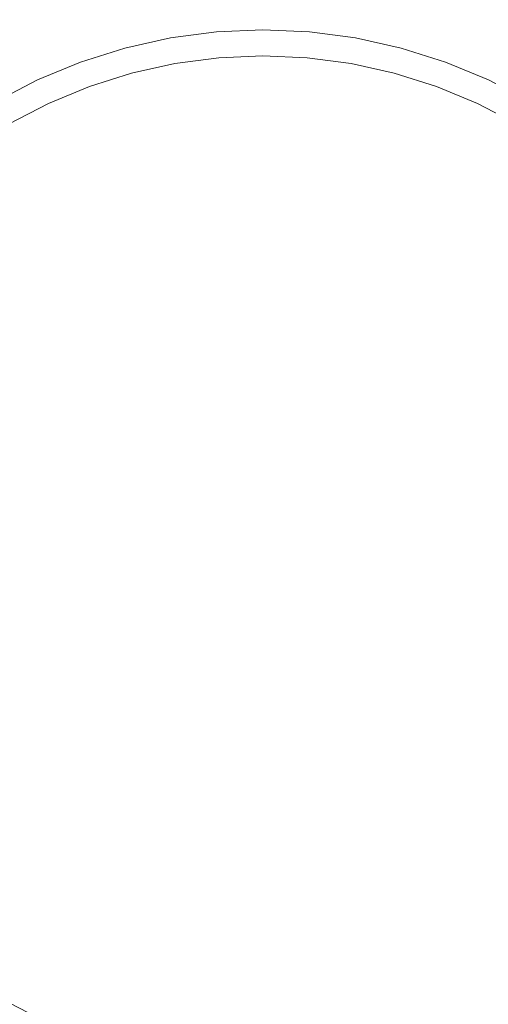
# Model space of a CAD drawing. Header units: millimetres. Extents: x -230 to 230, y -130 to 130.
# Tile 42 of 47: x 103 to 112, y 97 to 115. Entities that reach past the tile are written whole.
import ezdxf

# ---------------------------------------------------------------- set-up
doc = ezdxf.new("R2010")
doc.units = ezdxf.units.MM
doc.header["$LTSCALE"] = 25.4
doc.layers.add('Lighting-Moving Light', color=7, linetype='Continuous', lineweight=5, true_color=0x000000)

# ---------------------------------------------------------------- blocks, each defined once
blk = doc.blocks.new('Group-1')
at = {"layer": 'Lighting-Moving Light', "color": 7, "linetype": 'Continuous', "lineweight": 5, "transparency": 33554687}
for points, invisible_edges in [([(-503.576, 1.533, -25), (-503.576, 226.446, -25), (-761.075, 239.033, -25), (-761.075, -11.053, -25)], 14), ([(-516.162, 239.033, -25), (-761.075, 239.033, -25), (-503.576, 226.446, -25)], 10), ([(-770.152, 222.936, -116.924), (-519.672, 235.523, -116.924), (-519.672, -7.543, -116.924), (-757.565, -7.543, -116.924)], 11), ([(-757.565, 235.523, -116.924), (-519.672, 235.523, -116.924), (-770.152, 222.936, -116.924)], 10), ([(-534.872, 232.996, -24.957), (-533.637, 233.269, -24.957), (-532.383, 233.434, -24.957), (-531.119, 218.99, -24.957)], 12), ([(-532.383, 233.434, -24.957), (-533.637, 233.269, -24.957), (-532.868, 228.911, -0.368), (-531.997, 229.025, -0.368)], 10), ([(-531.119, 233.49, -24.957), (-532.383, 233.434, -24.957), (-531.997, 229.025, -0.368), (-531.119, 229.064, -0.368)], 10), ([(-532.383, 233.434, -24.957), (-531.119, 233.49, -24.957), (-529.855, 233.434, -24.957), (-531.119, 218.99, -24.957)], 12), ([(-529.855, 233.434, -24.957), (-531.119, 233.49, -24.957), (-531.119, 229.064, -0.368), (-530.241, 229.025, -0.368)], 10), ([(-529.855, 233.434, -24.957), (-528.601, 233.269, -24.957), (-527.366, 232.996, -24.957), (-531.119, 218.99, -24.957)], 12), ([(-528.601, 233.269, -24.957), (-529.855, 233.434, -24.957), (-530.241, 229.025, -0.368), (-529.369, 228.911, -0.368)], 10), ([(-533.637, 233.269, -24.957), (-534.872, 232.996, -24.957), (-533.726, 228.72, -0.368), (-532.868, 228.911, -0.368)], 10), ([(-527.366, 232.996, -24.957), (-528.601, 233.269, -24.957), (-529.369, 228.911, -0.368), (-528.511, 228.72, -0.368)], 10), ([(-537.247, 232.131, -24.957), (-536.078, 232.615, -24.957), (-534.872, 232.996, -24.957), (-531.119, 218.99, -24.957)], 12), ([(-534.872, 232.996, -24.957), (-536.078, 232.615, -24.957), (-534.564, 228.456, -0.368), (-533.726, 228.72, -0.368)], 10), ([(-527.366, 232.996, -24.957), (-526.159, 232.615, -24.957), (-524.991, 232.131, -24.957), (-531.119, 218.99, -24.957)], 12), ([(-526.159, 232.615, -24.957), (-527.366, 232.996, -24.957), (-528.511, 228.72, -0.368), (-527.673, 228.456, -0.368)], 10), ([(-536.078, 232.615, -24.957), (-537.247, 232.131, -24.957), (-535.376, 228.12, -0.368), (-534.564, 228.456, -0.368)], 10), ([(-524.991, 232.131, -24.957), (-526.159, 232.615, -24.957), (-527.673, 228.456, -0.368), (-526.861, 228.12, -0.368)], 10), ([(-539.436, 230.867, -24.957), (-538.369, 231.547, -24.957), (-537.247, 232.131, -24.957), (-531.119, 218.99, -24.957)], 12), ([(-537.247, 232.131, -24.957), (-538.369, 231.547, -24.957), (-536.156, 227.714, -0.368), (-535.376, 228.12, -0.368)], 10), ([(-524.991, 232.131, -24.957), (-523.869, 231.547, -24.957), (-522.802, 230.867, -24.957), (-531.119, 218.99, -24.957)], 12), ([(-523.869, 231.547, -24.957), (-524.991, 232.131, -24.957), (-526.861, 228.12, -0.368), (-526.082, 227.714, -0.368)], 10), ([(-541.372, 229.243, -24.957), (-540.439, 230.097, -24.957), (-539.436, 230.867, -24.957), (-531.119, 218.99, -24.957)], 12), ([(-522.802, 230.867, -24.957), (-521.798, 230.097, -24.957), (-520.866, 229.243, -24.957), (-531.119, 218.99, -24.957)], 12), ([(-542.996, 227.306, -24.957), (-542.226, 228.31, -24.957), (-541.372, 229.243, -24.957), (-531.119, 218.99, -24.957)], 12), ([(-520.866, 229.243, -24.957), (-520.011, 228.31, -24.957), (-519.241, 227.306, -24.957), (-531.119, 218.99, -24.957)], 12), ([(-531.996, 229.016, -0.326), (-531.119, 229.054, -0.326), (-531.119, 229.064, -0.368), (-531.997, 229.025, -0.368)], 11), ([(-531.995, 229.003, -0.284), (-531.119, 229.041, -0.284), (-531.119, 229.054, -0.326), (-531.996, 229.016, -0.326)], 15), ([(-531.119, 229.054, -0.326), (-530.242, 229.016, -0.326), (-530.241, 229.025, -0.368), (-531.119, 229.064, -0.368)], 11), ([(-531.119, 229.041, -0.284), (-530.243, 229.003, -0.284), (-530.242, 229.016, -0.326), (-531.119, 229.054, -0.326)], 15), ([(-533.724, 228.711, -0.326), (-532.866, 228.901, -0.326), (-532.868, 228.911, -0.368), (-533.726, 228.72, -0.368)], 11), ([(-533.72, 228.698, -0.284), (-532.864, 228.888, -0.284), (-532.866, 228.901, -0.326), (-533.724, 228.711, -0.326)], 15), ([(-533.716, 228.682, -0.244), (-532.861, 228.872, -0.244), (-532.864, 228.888, -0.284), (-533.72, 228.698, -0.284)], 15), ([(-533.711, 228.663, -0.205), (-532.858, 228.852, -0.205), (-532.861, 228.872, -0.244), (-533.716, 228.682, -0.244)], 15), ([(-532.866, 228.901, -0.326), (-531.996, 229.016, -0.326), (-531.997, 229.025, -0.368), (-532.868, 228.911, -0.368)], 11), ([(-532.864, 228.888, -0.284), (-531.995, 229.003, -0.284), (-531.996, 229.016, -0.326), (-532.866, 228.901, -0.326)], 15), ([(-532.861, 228.872, -0.244), (-531.993, 228.986, -0.244), (-531.995, 229.003, -0.284), (-532.864, 228.888, -0.284)], 15), ([(-532.858, 228.852, -0.205), (-531.992, 228.966, -0.205), (-531.993, 228.986, -0.244), (-532.861, 228.872, -0.244)], 15), ([(-532.854, 228.829, -0.169), (-531.99, 228.942, -0.169), (-531.992, 228.966, -0.205), (-532.858, 228.852, -0.205)], 15), ([(-532.849, 228.803, -0.134), (-531.987, 228.916, -0.134), (-531.99, 228.942, -0.169), (-532.854, 228.829, -0.169)], 15), ([(-532.844, 228.774, -0.102), (-531.985, 228.887, -0.102), (-531.987, 228.916, -0.134), (-532.849, 228.803, -0.134)], 15), ([(-532.838, 228.742, -0.073), (-531.982, 228.855, -0.073), (-531.985, 228.887, -0.102), (-532.844, 228.774, -0.102)], 15), ([(-531.993, 228.986, -0.244), (-531.119, 229.024, -0.244), (-531.119, 229.041, -0.284), (-531.995, 229.003, -0.284)], 15), ([(-531.992, 228.966, -0.205), (-531.119, 229.004, -0.205), (-531.119, 229.024, -0.244), (-531.993, 228.986, -0.244)], 15), ([(-531.99, 228.942, -0.169), (-531.119, 228.98, -0.169), (-531.119, 229.004, -0.205), (-531.992, 228.966, -0.205)], 15), ([(-531.987, 228.916, -0.134), (-531.119, 228.954, -0.134), (-531.119, 228.98, -0.169), (-531.99, 228.942, -0.169)], 15), ([(-531.985, 228.887, -0.102), (-531.119, 228.924, -0.102), (-531.119, 228.954, -0.134), (-531.987, 228.916, -0.134)], 15), ([(-531.982, 228.855, -0.073), (-531.119, 228.892, -0.073), (-531.119, 228.924, -0.102), (-531.985, 228.887, -0.102)], 15), ([(-531.979, 228.82, -0.046), (-531.119, 228.858, -0.046), (-531.119, 228.892, -0.073), (-531.982, 228.855, -0.073)], 15), ([(-531.119, 229.024, -0.244), (-530.244, 228.986, -0.244), (-530.243, 229.003, -0.284), (-531.119, 229.041, -0.284)], 15), ([(-531.119, 229.004, -0.205), (-530.246, 228.966, -0.205), (-530.244, 228.986, -0.244), (-531.119, 229.024, -0.244)], 15), ([(-531.119, 228.98, -0.169), (-530.248, 228.942, -0.169), (-530.246, 228.966, -0.205), (-531.119, 229.004, -0.205)], 15), ([(-531.119, 228.954, -0.134), (-530.25, 228.916, -0.134), (-530.248, 228.942, -0.169), (-531.119, 228.98, -0.169)], 15), ([(-531.119, 228.924, -0.102), (-530.253, 228.887, -0.102), (-530.25, 228.916, -0.134), (-531.119, 228.954, -0.134)], 15), ([(-531.119, 228.892, -0.073), (-530.256, 228.855, -0.073), (-530.253, 228.887, -0.102), (-531.119, 228.924, -0.102)], 15), ([(-531.119, 228.858, -0.046), (-530.259, 228.82, -0.046), (-530.256, 228.855, -0.073), (-531.119, 228.892, -0.073)], 15), ([(-530.256, 228.855, -0.073), (-529.399, 228.742, -0.073), (-529.394, 228.774, -0.102), (-530.253, 228.887, -0.102)], 15), ([(-530.253, 228.887, -0.102), (-529.394, 228.774, -0.102), (-529.388, 228.803, -0.134), (-530.25, 228.916, -0.134)], 15), ([(-530.25, 228.916, -0.134), (-529.388, 228.803, -0.134), (-529.384, 228.829, -0.169), (-530.248, 228.942, -0.169)], 15), ([(-530.248, 228.942, -0.169), (-529.384, 228.829, -0.169), (-529.38, 228.852, -0.205), (-530.246, 228.966, -0.205)], 15), ([(-530.246, 228.966, -0.205), (-529.38, 228.852, -0.205), (-529.376, 228.872, -0.244), (-530.244, 228.986, -0.244)], 15), ([(-530.244, 228.986, -0.244), (-529.376, 228.872, -0.244), (-529.373, 228.888, -0.284), (-530.243, 229.003, -0.284)], 15), ([(-530.243, 229.003, -0.284), (-529.373, 228.888, -0.284), (-529.371, 228.901, -0.326), (-530.242, 229.016, -0.326)], 15), ([(-530.242, 229.016, -0.326), (-529.371, 228.901, -0.326), (-529.369, 228.911, -0.368), (-530.241, 229.025, -0.368)], 11), ([(-529.38, 228.852, -0.205), (-528.527, 228.663, -0.205), (-528.522, 228.682, -0.244), (-529.376, 228.872, -0.244)], 15), ([(-529.376, 228.872, -0.244), (-528.522, 228.682, -0.244), (-528.517, 228.698, -0.284), (-529.373, 228.888, -0.284)], 15), ([(-529.373, 228.888, -0.284), (-528.517, 228.698, -0.284), (-528.514, 228.711, -0.326), (-529.371, 228.901, -0.326)], 15), ([(-529.371, 228.901, -0.326), (-528.514, 228.711, -0.326), (-528.511, 228.72, -0.368), (-529.369, 228.911, -0.368)], 11), ([(-534.561, 228.447, -0.326), (-533.724, 228.711, -0.326), (-533.726, 228.72, -0.368), (-534.564, 228.456, -0.368)], 11), ([(-534.557, 228.435, -0.284), (-533.72, 228.698, -0.284), (-533.724, 228.711, -0.326), (-534.561, 228.447, -0.326)], 15), ([(-534.551, 228.419, -0.244), (-533.716, 228.682, -0.244), (-533.72, 228.698, -0.284), (-534.557, 228.435, -0.284)], 15), ([(-534.544, 228.4, -0.205), (-533.711, 228.663, -0.205), (-533.716, 228.682, -0.244), (-534.551, 228.419, -0.244)], 15), ([(-533.705, 228.64, -0.169), (-532.854, 228.829, -0.169), (-532.858, 228.852, -0.205), (-533.711, 228.663, -0.205)], 15), ([(-533.698, 228.614, -0.134), (-532.849, 228.803, -0.134), (-532.854, 228.829, -0.169), (-533.705, 228.64, -0.169)], 15), ([(-533.69, 228.586, -0.102), (-532.844, 228.774, -0.102), (-532.849, 228.803, -0.134), (-533.698, 228.614, -0.134)], 15), ([(-533.682, 228.555, -0.073), (-532.838, 228.742, -0.073), (-532.844, 228.774, -0.102), (-533.69, 228.586, -0.102)], 15), ([(-533.673, 228.522, -0.046), (-532.832, 228.708, -0.046), (-532.838, 228.742, -0.073), (-533.682, 228.555, -0.073)], 15), ([(-533.663, 228.486, -0.023), (-532.826, 228.672, -0.023), (-532.832, 228.708, -0.046), (-533.673, 228.522, -0.046)], 15), ([(-532.832, 228.708, -0.046), (-531.979, 228.82, -0.046), (-531.982, 228.855, -0.073), (-532.838, 228.742, -0.073)], 15), ([(-532.826, 228.672, -0.023), (-531.976, 228.784, -0.023), (-531.979, 228.82, -0.046), (-532.832, 228.708, -0.046)], 15), ([(-532.819, 228.634, -0.003), (-531.972, 228.745, -0.003), (-531.976, 228.784, -0.023), (-532.826, 228.672, -0.023)], 15), ([(-532.812, 228.594, 0.013), (-531.969, 228.705, 0.013), (-531.972, 228.745, -0.003), (-532.819, 228.634, -0.003)], 15), ([(-532.805, 228.553, 0.027), (-531.965, 228.664, 0.027), (-531.969, 228.705, 0.013), (-532.812, 228.594, 0.013)], 15), ([(-531.976, 228.784, -0.023), (-531.119, 228.821, -0.023), (-531.119, 228.858, -0.046), (-531.979, 228.82, -0.046)], 15), ([(-531.972, 228.745, -0.003), (-531.119, 228.782, -0.003), (-531.119, 228.821, -0.023), (-531.976, 228.784, -0.023)], 15), ([(-531.969, 228.705, 0.013), (-531.119, 228.742, 0.013), (-531.119, 228.782, -0.003), (-531.972, 228.745, -0.003)], 15), ([(-531.965, 228.664, 0.027), (-531.119, 228.701, 0.027), (-531.119, 228.742, 0.013), (-531.969, 228.705, 0.013)], 15), ([(-531.961, 228.621, 0.036), (-531.119, 228.658, 0.036), (-531.119, 228.701, 0.027), (-531.965, 228.664, 0.027)], 15), ([(-531.119, 228.821, -0.023), (-530.262, 228.784, -0.023), (-530.259, 228.82, -0.046), (-531.119, 228.858, -0.046)], 15), ([(-531.119, 228.782, -0.003), (-530.265, 228.745, -0.003), (-530.262, 228.784, -0.023), (-531.119, 228.821, -0.023)], 15), ([(-531.119, 228.742, 0.013), (-530.269, 228.705, 0.013), (-530.265, 228.745, -0.003), (-531.119, 228.782, -0.003)], 15), ([(-531.119, 228.701, 0.027), (-530.272, 228.664, 0.027), (-530.269, 228.705, 0.013), (-531.119, 228.742, 0.013)], 15), ([(-531.119, 228.658, 0.036), (-530.276, 228.621, 0.036), (-530.272, 228.664, 0.027), (-531.119, 228.701, 0.027)], 15), ([(-530.272, 228.664, 0.027), (-529.432, 228.553, 0.027), (-529.425, 228.594, 0.013), (-530.269, 228.705, 0.013)], 15), ([(-530.269, 228.705, 0.013), (-529.425, 228.594, 0.013), (-529.418, 228.634, -0.003), (-530.265, 228.745, -0.003)], 15), ([(-530.265, 228.745, -0.003), (-529.418, 228.634, -0.003), (-529.412, 228.672, -0.023), (-530.262, 228.784, -0.023)], 15), ([(-530.262, 228.784, -0.023), (-529.412, 228.672, -0.023), (-529.405, 228.708, -0.046), (-530.259, 228.82, -0.046)], 15), ([(-530.259, 228.82, -0.046), (-529.405, 228.708, -0.046), (-529.399, 228.742, -0.073), (-530.256, 228.855, -0.073)], 15), ([(-529.412, 228.672, -0.023), (-528.574, 228.486, -0.023), (-528.565, 228.522, -0.046), (-529.405, 228.708, -0.046)], 15), ([(-529.405, 228.708, -0.046), (-528.565, 228.522, -0.046), (-528.556, 228.555, -0.073), (-529.399, 228.742, -0.073)], 15), ([(-529.399, 228.742, -0.073), (-528.556, 228.555, -0.073), (-528.547, 228.586, -0.102), (-529.394, 228.774, -0.102)], 15), ([(-529.394, 228.774, -0.102), (-528.547, 228.586, -0.102), (-528.54, 228.614, -0.134), (-529.388, 228.803, -0.134)], 15), ([(-529.388, 228.803, -0.134), (-528.54, 228.614, -0.134), (-528.533, 228.64, -0.169), (-529.384, 228.829, -0.169)], 15), ([(-529.384, 228.829, -0.169), (-528.533, 228.64, -0.169), (-528.527, 228.663, -0.205), (-529.38, 228.852, -0.205)], 15), ([(-528.527, 228.663, -0.205), (-527.694, 228.4, -0.205), (-527.687, 228.419, -0.244), (-528.522, 228.682, -0.244)], 15), ([(-528.522, 228.682, -0.244), (-527.687, 228.419, -0.244), (-527.681, 228.435, -0.284), (-528.517, 228.698, -0.284)], 15), ([(-528.517, 228.698, -0.284), (-527.681, 228.435, -0.284), (-527.677, 228.447, -0.326), (-528.514, 228.711, -0.326)], 15), ([(-528.514, 228.711, -0.326), (-527.677, 228.447, -0.326), (-527.673, 228.456, -0.368), (-528.511, 228.72, -0.368)], 11), ([(-534.536, 228.378, -0.169), (-533.705, 228.64, -0.169), (-533.711, 228.663, -0.205), (-534.544, 228.4, -0.205)], 15), ([(-534.527, 228.353, -0.134), (-533.698, 228.614, -0.134), (-533.705, 228.64, -0.169), (-534.536, 228.378, -0.169)], 15), ([(-534.517, 228.325, -0.102), (-533.69, 228.586, -0.102), (-533.698, 228.614, -0.134), (-534.527, 228.353, -0.134)], 15), ([(-534.506, 228.295, -0.073), (-533.682, 228.555, -0.073), (-533.69, 228.586, -0.102), (-534.517, 228.325, -0.102)], 15), ([(-534.494, 228.263, -0.046), (-533.673, 228.522, -0.046), (-533.682, 228.555, -0.073), (-534.506, 228.295, -0.073)], 15), ([(-534.481, 228.228, -0.023), (-533.663, 228.486, -0.023), (-533.673, 228.522, -0.046), (-534.494, 228.263, -0.046)], 15), ([(-533.653, 228.449, -0.003), (-532.819, 228.634, -0.003), (-532.826, 228.672, -0.023), (-533.663, 228.486, -0.023)], 15), ([(-533.643, 228.41, 0.013), (-532.812, 228.594, 0.013), (-532.819, 228.634, -0.003), (-533.653, 228.449, -0.003)], 15), ([(-533.632, 228.37, 0.027), (-532.805, 228.553, 0.027), (-532.812, 228.594, 0.013), (-533.643, 228.41, 0.013)], 15), ([(-533.621, 228.329, 0.036), (-532.798, 228.511, 0.036), (-532.805, 228.553, 0.027), (-533.632, 228.37, 0.027)], 15), ([(-533.61, 228.287, 0.042), (-532.79, 228.469, 0.042), (-532.798, 228.511, 0.036), (-533.621, 228.329, 0.036)], 15), ([(-531.954, 228.535, 0.043), (-532.783, 228.426, 0.043), (-533.599, 228.245, 0.043), (-531.119, 218.99, 0.043)], 12), ([(-532.798, 228.511, 0.036), (-531.961, 228.621, 0.036), (-531.965, 228.664, 0.027), (-532.805, 228.553, 0.027)], 15), ([(-532.79, 228.469, 0.042), (-531.958, 228.578, 0.042), (-531.961, 228.621, 0.036), (-532.798, 228.511, 0.036)], 15), ([(-532.783, 228.426, 0.043), (-531.954, 228.535, 0.043), (-531.958, 228.578, 0.042), (-532.79, 228.469, 0.042)], 14), ([(-531.958, 228.578, 0.042), (-531.119, 228.615, 0.042), (-531.119, 228.658, 0.036), (-531.961, 228.621, 0.036)], 15), ([(-531.954, 228.535, 0.043), (-531.119, 228.572, 0.043), (-531.119, 228.615, 0.042), (-531.958, 228.578, 0.042)], 14), ([(-530.284, 228.535, 0.043), (-531.119, 228.572, 0.043), (-531.954, 228.535, 0.043), (-531.119, 218.99, 0.043)], 12), ([(-531.119, 228.615, 0.042), (-530.28, 228.578, 0.042), (-530.276, 228.621, 0.036), (-531.119, 228.658, 0.036)], 15), ([(-531.119, 228.572, 0.043), (-530.284, 228.535, 0.043), (-530.28, 228.578, 0.042), (-531.119, 228.615, 0.042)], 14), ([(-528.639, 228.245, 0.043), (-529.455, 228.426, 0.043), (-530.284, 228.535, 0.043), (-531.119, 218.99, 0.043)], 12), ([(-530.284, 228.535, 0.043), (-529.455, 228.426, 0.043), (-529.447, 228.469, 0.042), (-530.28, 228.578, 0.042)], 14), ([(-530.28, 228.578, 0.042), (-529.447, 228.469, 0.042), (-529.44, 228.511, 0.036), (-530.276, 228.621, 0.036)], 15), ([(-530.276, 228.621, 0.036), (-529.44, 228.511, 0.036), (-529.432, 228.553, 0.027), (-530.272, 228.664, 0.027)], 15), ([(-529.447, 228.469, 0.042), (-528.628, 228.287, 0.042), (-528.616, 228.329, 0.036), (-529.44, 228.511, 0.036)], 15), ([(-529.44, 228.511, 0.036), (-528.616, 228.329, 0.036), (-528.605, 228.37, 0.027), (-529.432, 228.553, 0.027)], 15), ([(-529.432, 228.553, 0.027), (-528.605, 228.37, 0.027), (-528.595, 228.41, 0.013), (-529.425, 228.594, 0.013)], 15), ([(-529.425, 228.594, 0.013), (-528.595, 228.41, 0.013), (-528.584, 228.449, -0.003), (-529.418, 228.634, -0.003)], 15), ([(-529.418, 228.634, -0.003), (-528.584, 228.449, -0.003), (-528.574, 228.486, -0.023), (-529.412, 228.672, -0.023)], 15), ([(-528.574, 228.486, -0.023), (-527.756, 228.228, -0.023), (-527.744, 228.263, -0.046), (-528.565, 228.522, -0.046)], 15), ([(-528.565, 228.522, -0.046), (-527.744, 228.263, -0.046), (-527.732, 228.295, -0.073), (-528.556, 228.555, -0.073)], 15), ([(-528.556, 228.555, -0.073), (-527.732, 228.295, -0.073), (-527.721, 228.325, -0.102), (-528.547, 228.586, -0.102)], 15), ([(-528.547, 228.586, -0.102), (-527.721, 228.325, -0.102), (-527.711, 228.353, -0.134), (-528.54, 228.614, -0.134)], 15), ([(-528.54, 228.614, -0.134), (-527.711, 228.353, -0.134), (-527.702, 228.378, -0.169), (-528.533, 228.64, -0.169)], 15), ([(-528.533, 228.64, -0.169), (-527.702, 228.378, -0.169), (-527.694, 228.4, -0.205), (-528.527, 228.663, -0.205)], 15), ([(-535.372, 228.111, -0.326), (-534.561, 228.447, -0.326), (-534.564, 228.456, -0.368), (-535.376, 228.12, -0.368)], 11), ([(-535.367, 228.099, -0.284), (-534.557, 228.435, -0.284), (-534.561, 228.447, -0.326), (-535.372, 228.111, -0.326)], 15), ([(-535.36, 228.084, -0.244), (-534.551, 228.419, -0.244), (-534.557, 228.435, -0.284), (-535.367, 228.099, -0.284)], 15), ([(-535.351, 228.066, -0.205), (-534.544, 228.4, -0.205), (-534.551, 228.419, -0.244), (-535.36, 228.084, -0.244)], 15), ([(-535.341, 228.044, -0.169), (-534.536, 228.378, -0.169), (-534.544, 228.4, -0.205), (-535.351, 228.066, -0.205)], 15), ([(-535.33, 228.02, -0.134), (-534.527, 228.353, -0.134), (-534.536, 228.378, -0.169), (-535.341, 228.044, -0.169)], 15), ([(-535.317, 227.994, -0.102), (-534.517, 228.325, -0.102), (-534.527, 228.353, -0.134), (-535.33, 228.02, -0.134)], 15), ([(-535.304, 227.965, -0.073), (-534.506, 228.295, -0.073), (-534.517, 228.325, -0.102), (-535.317, 227.994, -0.102)], 15), ([(-534.468, 228.192, -0.003), (-533.653, 228.449, -0.003), (-533.663, 228.486, -0.023), (-534.481, 228.228, -0.023)], 15), ([(-534.454, 228.154, 0.013), (-533.643, 228.41, 0.013), (-533.653, 228.449, -0.003), (-534.468, 228.192, -0.003)], 15), ([(-534.44, 228.115, 0.027), (-533.632, 228.37, 0.027), (-533.643, 228.41, 0.013), (-534.454, 228.154, 0.013)], 15), ([(-534.426, 228.075, 0.036), (-533.621, 228.329, 0.036), (-533.632, 228.37, 0.027), (-534.44, 228.115, 0.027)], 15), ([(-534.411, 228.035, 0.042), (-533.61, 228.287, 0.042), (-533.621, 228.329, 0.036), (-534.426, 228.075, 0.036)], 15), ([(-533.599, 228.245, 0.043), (-532.783, 228.426, 0.043), (-532.79, 228.469, 0.042), (-533.61, 228.287, 0.042)], 14), ([(-529.455, 228.426, 0.043), (-528.639, 228.245, 0.043), (-528.628, 228.287, 0.042), (-529.447, 228.469, 0.042)], 14), ([(-528.628, 228.287, 0.042), (-527.827, 228.035, 0.042), (-527.812, 228.075, 0.036), (-528.616, 228.329, 0.036)], 15), ([(-528.616, 228.329, 0.036), (-527.812, 228.075, 0.036), (-527.797, 228.115, 0.027), (-528.605, 228.37, 0.027)], 15), ([(-528.605, 228.37, 0.027), (-527.797, 228.115, 0.027), (-527.783, 228.154, 0.013), (-528.595, 228.41, 0.013)], 15), ([(-528.595, 228.41, 0.013), (-527.783, 228.154, 0.013), (-527.769, 228.192, -0.003), (-528.584, 228.449, -0.003)], 15), ([(-528.584, 228.449, -0.003), (-527.769, 228.192, -0.003), (-527.756, 228.228, -0.023), (-528.574, 228.486, -0.023)], 15), ([(-527.732, 228.295, -0.073), (-526.934, 227.965, -0.073), (-526.92, 227.994, -0.102), (-527.721, 228.325, -0.102)], 15), ([(-527.721, 228.325, -0.102), (-526.92, 227.994, -0.102), (-526.908, 228.02, -0.134), (-527.711, 228.353, -0.134)], 15), ([(-527.711, 228.353, -0.134), (-526.908, 228.02, -0.134), (-526.896, 228.044, -0.169), (-527.702, 228.378, -0.169)], 15), ([(-527.702, 228.378, -0.169), (-526.896, 228.044, -0.169), (-526.887, 228.066, -0.205), (-527.694, 228.4, -0.205)], 15), ([(-527.694, 228.4, -0.205), (-526.887, 228.066, -0.205), (-526.878, 228.084, -0.244), (-527.687, 228.419, -0.244)], 15), ([(-527.687, 228.419, -0.244), (-526.878, 228.084, -0.244), (-526.871, 228.099, -0.284), (-527.681, 228.435, -0.284)], 15), ([(-527.681, 228.435, -0.284), (-526.871, 228.099, -0.284), (-526.865, 228.111, -0.326), (-527.677, 228.447, -0.326)], 15), ([(-527.677, 228.447, -0.326), (-526.865, 228.111, -0.326), (-526.861, 228.12, -0.368), (-527.673, 228.456, -0.368)], 11), ([(-535.289, 227.933, -0.046), (-534.494, 228.263, -0.046), (-534.506, 228.295, -0.073), (-535.304, 227.965, -0.073)], 15), ([(-535.274, 227.9, -0.023), (-534.481, 228.228, -0.023), (-534.494, 228.263, -0.046), (-535.289, 227.933, -0.046)], 15), ([(-535.257, 227.865, -0.003), (-534.468, 228.192, -0.003), (-534.481, 228.228, -0.023), (-535.274, 227.9, -0.023)], 15), ([(-535.24, 227.828, 0.013), (-534.454, 228.154, 0.013), (-534.468, 228.192, -0.003), (-535.257, 227.865, -0.003)], 15), ([(-535.223, 227.791, 0.027), (-534.44, 228.115, 0.027), (-534.454, 228.154, 0.013), (-535.24, 227.828, 0.013)], 15), ([(-533.599, 228.245, 0.043), (-534.396, 227.994, 0.043), (-535.168, 227.674, 0.043), (-531.119, 218.99, 0.043)], 12), ([(-534.396, 227.994, 0.043), (-533.599, 228.245, 0.043), (-533.61, 228.287, 0.042), (-534.411, 228.035, 0.042)], 14), ([(-527.069, 227.674, 0.043), (-527.842, 227.994, 0.043), (-528.639, 228.245, 0.043), (-531.119, 218.99, 0.043)], 12), ([(-528.639, 228.245, 0.043), (-527.842, 227.994, 0.043), (-527.827, 228.035, 0.042), (-528.628, 228.287, 0.042)], 14), ([(-527.797, 228.115, 0.027), (-527.015, 227.791, 0.027), (-526.997, 227.828, 0.013), (-527.783, 228.154, 0.013)], 15), ([(-527.783, 228.154, 0.013), (-526.997, 227.828, 0.013), (-526.98, 227.865, -0.003), (-527.769, 228.192, -0.003)], 15), ([(-527.769, 228.192, -0.003), (-526.98, 227.865, -0.003), (-526.964, 227.9, -0.023), (-527.756, 228.228, -0.023)], 15), ([(-527.756, 228.228, -0.023), (-526.964, 227.9, -0.023), (-526.948, 227.933, -0.046), (-527.744, 228.263, -0.046)], 15), ([(-527.744, 228.263, -0.046), (-526.948, 227.933, -0.046), (-526.934, 227.965, -0.073), (-527.732, 228.295, -0.073)], 15), ([(-536.151, 227.706, -0.326), (-535.372, 228.111, -0.326), (-535.376, 228.12, -0.368), (-536.156, 227.714, -0.368)], 11), ([(-536.144, 227.694, -0.284), (-535.367, 228.099, -0.284), (-535.372, 228.111, -0.326), (-536.151, 227.706, -0.326)], 15), ([(-536.136, 227.68, -0.244), (-535.36, 228.084, -0.244), (-535.367, 228.099, -0.284), (-536.144, 227.694, -0.284)], 15), ([(-536.126, 227.662, -0.205), (-535.351, 228.066, -0.205), (-535.36, 228.084, -0.244), (-536.136, 227.68, -0.244)], 15), ([(-536.114, 227.642, -0.169), (-535.341, 228.044, -0.169), (-535.351, 228.066, -0.205), (-536.126, 227.662, -0.205)], 15), ([(-536.101, 227.619, -0.134), (-535.33, 228.02, -0.134), (-535.341, 228.044, -0.169), (-536.114, 227.642, -0.169)], 15), ([(-536.086, 227.593, -0.102), (-535.317, 227.994, -0.102), (-535.33, 228.02, -0.134), (-536.101, 227.619, -0.134)], 15), ([(-536.07, 227.566, -0.073), (-535.304, 227.965, -0.073), (-535.317, 227.994, -0.102), (-536.086, 227.593, -0.102)], 15), ([(-536.053, 227.536, -0.046), (-535.289, 227.933, -0.046), (-535.304, 227.965, -0.073), (-536.07, 227.566, -0.073)], 15), ([(-535.205, 227.752, 0.036), (-534.426, 228.075, 0.036), (-534.44, 228.115, 0.027), (-535.223, 227.791, 0.027)], 15), ([(-535.187, 227.713, 0.042), (-534.411, 228.035, 0.042), (-534.426, 228.075, 0.036), (-535.205, 227.752, 0.036)], 15), ([(-535.168, 227.674, 0.043), (-534.396, 227.994, 0.043), (-534.411, 228.035, 0.042), (-535.187, 227.713, 0.042)], 14), ([(-527.842, 227.994, 0.043), (-527.069, 227.674, 0.043), (-527.051, 227.713, 0.042), (-527.827, 228.035, 0.042)], 14), ([(-527.827, 228.035, 0.042), (-527.051, 227.713, 0.042), (-527.033, 227.752, 0.036), (-527.812, 228.075, 0.036)], 15), ([(-527.812, 228.075, 0.036), (-527.033, 227.752, 0.036), (-527.015, 227.791, 0.027), (-527.797, 228.115, 0.027)], 15), ([(-526.948, 227.933, -0.046), (-526.185, 227.536, -0.046), (-526.167, 227.566, -0.073), (-526.934, 227.965, -0.073)], 15), ([(-526.934, 227.965, -0.073), (-526.167, 227.566, -0.073), (-526.151, 227.593, -0.102), (-526.92, 227.994, -0.102)], 15), ([(-526.92, 227.994, -0.102), (-526.151, 227.593, -0.102), (-526.137, 227.619, -0.134), (-526.908, 228.02, -0.134)], 15), ([(-526.908, 228.02, -0.134), (-526.137, 227.619, -0.134), (-526.123, 227.642, -0.169), (-526.896, 228.044, -0.169)], 15), ([(-526.896, 228.044, -0.169), (-526.123, 227.642, -0.169), (-526.112, 227.662, -0.205), (-526.887, 228.066, -0.205)], 15), ([(-526.887, 228.066, -0.205), (-526.112, 227.662, -0.205), (-526.102, 227.68, -0.244), (-526.878, 228.084, -0.244)], 15), ([(-526.878, 228.084, -0.244), (-526.102, 227.68, -0.244), (-526.093, 227.694, -0.284), (-526.871, 228.099, -0.284)], 15), ([(-526.871, 228.099, -0.284), (-526.093, 227.694, -0.284), (-526.087, 227.706, -0.326), (-526.865, 228.111, -0.326)], 15), ([(-526.865, 228.111, -0.326), (-526.087, 227.706, -0.326), (-526.082, 227.714, -0.368), (-526.861, 228.12, -0.368)], 11), ([(-536.034, 227.504, -0.023), (-535.274, 227.9, -0.023), (-535.289, 227.933, -0.046), (-536.053, 227.536, -0.046)], 15), ([(-536.015, 227.47, -0.003), (-535.257, 227.865, -0.003), (-535.274, 227.9, -0.023), (-536.034, 227.504, -0.023)], 15), ([(-535.995, 227.436, 0.013), (-535.24, 227.828, 0.013), (-535.257, 227.865, -0.003), (-536.015, 227.47, -0.003)], 15), ([(-535.974, 227.4, 0.027), (-535.223, 227.791, 0.027), (-535.24, 227.828, 0.013), (-535.995, 227.436, 0.013)], 15), ([(-535.953, 227.363, 0.036), (-535.205, 227.752, 0.036), (-535.223, 227.791, 0.027), (-535.974, 227.4, 0.027)], 15), ([(-535.931, 227.326, 0.042), (-535.187, 227.713, 0.042), (-535.205, 227.752, 0.036), (-535.953, 227.363, 0.036)], 15), ([(-527.051, 227.713, 0.042), (-526.306, 227.326, 0.042), (-526.284, 227.363, 0.036), (-527.033, 227.752, 0.036)], 15), ([(-527.033, 227.752, 0.036), (-526.284, 227.363, 0.036), (-526.263, 227.4, 0.027), (-527.015, 227.791, 0.027)], 15), ([(-527.015, 227.791, 0.027), (-526.263, 227.4, 0.027), (-526.242, 227.436, 0.013), (-526.997, 227.828, 0.013)], 15), ([(-526.997, 227.828, 0.013), (-526.242, 227.436, 0.013), (-526.222, 227.47, -0.003), (-526.98, 227.865, -0.003)], 15), ([(-526.98, 227.865, -0.003), (-526.222, 227.47, -0.003), (-526.203, 227.504, -0.023), (-526.964, 227.9, -0.023)], 15), ([(-526.964, 227.9, -0.023), (-526.203, 227.504, -0.023), (-526.185, 227.536, -0.046), (-526.948, 227.933, -0.046)], 15), ([(-535.168, 227.674, 0.043), (-535.91, 227.288, 0.043), (-536.615, 226.839, 0.043), (-531.119, 218.99, 0.043)], 12), ([(-535.91, 227.288, 0.043), (-535.168, 227.674, 0.043), (-535.187, 227.713, 0.042), (-535.931, 227.326, 0.042)], 14), ([(-525.623, 226.839, 0.043), (-526.328, 227.288, 0.043), (-527.069, 227.674, 0.043), (-531.119, 218.99, 0.043)], 12), ([(-527.069, 227.674, 0.043), (-526.328, 227.288, 0.043), (-526.306, 227.326, 0.042), (-527.051, 227.713, 0.042)], 14), ([(-544.26, 225.118, -24.957), (-543.676, 226.24, -24.957), (-542.996, 227.306, -24.957), (-531.119, 218.99, -24.957)], 12), ([(-519.241, 227.306, -24.957), (-518.561, 226.24, -24.957), (-517.977, 225.118, -24.957), (-531.119, 218.99, -24.957)], 12), ([(-536.615, 226.839, 0.043), (-537.278, 226.33, 0.043), (-537.894, 225.765, 0.043), (-531.119, 218.99, 0.043)], 12), ([(-524.343, 225.765, 0.043), (-524.96, 226.33, 0.043), (-525.623, 226.839, 0.043), (-531.119, 218.99, 0.043)], 12), ([(-537.894, 225.765, 0.043), (-538.459, 225.149, 0.043), (-538.968, 224.486, 0.043), (-531.119, 218.99, 0.043)], 12), ([(-523.27, 224.486, 0.043), (-523.779, 225.149, 0.043), (-524.343, 225.765, 0.043), (-531.119, 218.99, 0.043)], 12), ([(-545.125, 222.743, -24.957), (-544.744, 223.949, -24.957), (-544.26, 225.118, -24.957), (-531.119, 218.99, -24.957)], 12), ([(-517.977, 225.118, -24.957), (-517.493, 223.949, -24.957), (-517.113, 222.743, -24.957), (-531.119, 218.99, -24.957)], 12), ([(-538.968, 224.486, 0.043), (-539.417, 223.781, 0.043), (-539.803, 223.039, 0.043), (-531.119, 218.99, 0.043)], 12), ([(-522.435, 223.039, 0.043), (-522.821, 223.781, 0.043), (-523.27, 224.486, 0.043), (-531.119, 218.99, 0.043)], 12), ([(-539.803, 223.039, 0.043), (-540.123, 222.267, 0.043), (-540.374, 221.47, 0.043), (-531.119, 218.99, 0.043)], 12), ([(-521.863, 221.47, 0.043), (-522.115, 222.267, 0.043), (-522.435, 223.039, 0.043), (-531.119, 218.99, 0.043)], 12), ([(-545.564, 220.253, -24.957), (-545.398, 221.508, -24.957), (-545.125, 222.743, -24.957), (-531.119, 218.99, -24.957)], 12), ([(-517.113, 222.743, -24.957), (-516.839, 221.508, -24.957), (-516.674, 220.253, -24.957), (-531.119, 218.99, -24.957)], 12), ([(-540.374, 221.47, 0.043), (-540.555, 220.654, 0.043), (-540.664, 219.825, 0.043), (-531.119, 218.99, 0.043)], 12), ([(-531.119, 218.99, 0.043), (-521.573, 219.825, 0.043), (-521.682, 220.654, 0.043), (-521.863, 221.47, 0.043)], 9), ([(-545.564, 217.726, -24.957), (-545.619, 218.99, -24.957), (-545.564, 220.253, -24.957), (-531.119, 218.99, -24.957)], 12), ([(-516.674, 220.253, -24.957), (-516.619, 218.99, -24.957), (-516.674, 217.726, -24.957), (-531.119, 218.99, -24.957)], 12), ([(-540.664, 219.825, 0.043), (-540.701, 218.99, 0.043), (-540.664, 218.155, 0.043), (-531.119, 218.99, 0.043)], 12), ([(-521.573, 218.155, 0.043), (-521.537, 218.99, 0.043), (-521.573, 219.825, 0.043), (-531.119, 218.99, 0.043)], 12), ([(-545.125, 215.237, -24.957), (-545.398, 216.472, -24.957), (-545.564, 217.726, -24.957), (-531.119, 218.99, -24.957)], 12), ([(-544.26, 212.862, -24.957), (-544.744, 214.03, -24.957), (-545.125, 215.237, -24.957), (-531.119, 218.99, -24.957)], 12), ([(-542.996, 210.673, -24.957), (-543.676, 211.74, -24.957), (-544.26, 212.862, -24.957), (-531.119, 218.99, -24.957)], 12), ([(-541.372, 208.737, -24.957), (-542.226, 209.669, -24.957), (-542.996, 210.673, -24.957), (-531.119, 218.99, -24.957)], 12), ([(-539.436, 207.112, -24.957), (-540.439, 207.882, -24.957), (-541.372, 208.737, -24.957), (-531.119, 218.99, -24.957)], 12), ([(-540.664, 218.155, 0.043), (-540.555, 217.326, 0.043), (-540.374, 216.51, 0.043), (-531.119, 218.99, 0.043)], 12), ([(-540.374, 216.51, 0.043), (-540.123, 215.712, 0.043), (-539.803, 214.94, 0.043), (-531.119, 218.99, 0.043)], 12), ([(-539.803, 214.94, 0.043), (-539.417, 214.199, 0.043), (-538.968, 213.494, 0.043), (-531.119, 218.99, 0.043)], 12), ([(-537.247, 205.848, -24.957), (-538.369, 206.432, -24.957), (-539.436, 207.112, -24.957), (-531.119, 218.99, -24.957)], 12), ([(-538.968, 213.494, 0.043), (-538.459, 212.83, 0.043), (-537.894, 212.214, 0.043), (-531.119, 218.99, 0.043)], 12), ([(-537.894, 212.214, 0.043), (-537.278, 211.649, 0.043), (-536.615, 211.141, 0.043), (-531.119, 218.99, 0.043)], 12), ([(-534.872, 204.984, -24.957), (-536.078, 205.364, -24.957), (-537.247, 205.848, -24.957), (-531.119, 218.99, -24.957)], 12), ([(-536.615, 211.141, 0.043), (-535.91, 210.691, 0.043), (-535.168, 210.305, 0.043), (-531.119, 218.99, 0.043)], 12), ([(-535.168, 210.305, 0.043), (-534.396, 209.986, 0.043), (-533.599, 209.734, 0.043), (-531.119, 218.99, 0.043)], 12), ([(-532.383, 204.545, -24.957), (-533.637, 204.71, -24.957), (-534.872, 204.984, -24.957), (-531.119, 218.99, -24.957)], 12), ([(-533.599, 209.734, 0.043), (-532.783, 209.553, 0.043), (-531.954, 209.444, 0.043), (-531.119, 218.99, 0.043)], 12), ([(-529.855, 204.545, -24.957), (-531.119, 204.49, -24.957), (-532.383, 204.545, -24.957), (-531.119, 218.99, -24.957)], 12), ([(-531.954, 209.444, 0.043), (-531.119, 209.408, 0.043), (-530.284, 209.444, 0.043), (-531.119, 218.99, 0.043)], 12), ([(-530.284, 209.444, 0.043), (-529.455, 209.553, 0.043), (-528.639, 209.734, 0.043), (-531.119, 218.99, 0.043)], 12), ([(-528.639, 209.734, 0.043), (-527.842, 209.986, 0.043), (-527.069, 210.305, 0.043), (-531.119, 218.99, 0.043)], 12), ([(-527.069, 210.305, 0.043), (-526.328, 210.691, 0.043), (-525.623, 211.141, 0.043), (-531.119, 218.99, 0.043)], 12), ([(-525.623, 211.141, 0.043), (-524.96, 211.649, 0.043), (-524.343, 212.214, 0.043), (-531.119, 218.99, 0.043)], 12), ([(-524.343, 212.214, 0.043), (-523.779, 212.83, 0.043), (-523.27, 213.494, 0.043), (-531.119, 218.99, 0.043)], 12), ([(-523.27, 213.494, 0.043), (-522.821, 214.199, 0.043), (-522.435, 214.94, 0.043), (-531.119, 218.99, 0.043)], 12), ([(-522.435, 214.94, 0.043), (-522.115, 215.712, 0.043), (-521.863, 216.51, 0.043), (-531.119, 218.99, 0.043)], 12), ([(-521.863, 216.51, 0.043), (-521.682, 217.326, 0.043), (-521.573, 218.155, 0.043), (-531.119, 218.99, 0.043)], 12), ([(-531.119, 218.99, -24.957), (-516.674, 217.726, -24.957), (-516.839, 216.472, -24.957), (-517.113, 215.237, -24.957)], 9), ([(-517.113, 215.237, -24.957), (-517.493, 214.03, -24.957), (-517.977, 212.862, -24.957), (-531.119, 218.99, -24.957)], 12), ([(-517.977, 212.862, -24.957), (-518.561, 211.74, -24.957), (-519.241, 210.673, -24.957), (-531.119, 218.99, -24.957)], 12), ([(-519.241, 210.673, -24.957), (-520.011, 209.669, -24.957), (-520.866, 208.737, -24.957), (-531.119, 218.99, -24.957)], 12), ([(-520.866, 208.737, -24.957), (-521.798, 207.882, -24.957), (-522.802, 207.112, -24.957), (-531.119, 218.99, -24.957)], 12), ([(-522.802, 207.112, -24.957), (-523.869, 206.432, -24.957), (-524.991, 205.848, -24.957), (-531.119, 218.99, -24.957)], 12), ([(-524.991, 205.848, -24.957), (-526.159, 205.364, -24.957), (-527.366, 204.984, -24.957), (-531.119, 218.99, -24.957)], 12), ([(-527.366, 204.984, -24.957), (-528.601, 204.71, -24.957), (-529.855, 204.545, -24.957), (-531.119, 218.99, -24.957)], 12), ([(-535.168, 210.305, 0.043), (-535.91, 210.691, 0.043), (-535.931, 210.654, 0.042), (-535.187, 210.266, 0.042)], 14), ([(-526.328, 210.691, 0.043), (-527.069, 210.305, 0.043), (-527.051, 210.266, 0.042), (-526.306, 210.654, 0.042)], 14)]:
    blk.add_3dface(points, dxfattribs=dict(at, invisible_edges=invisible_edges))
at = {"layer": 'Lighting-Moving Light', "color": 0, "flags": 1}
for tag in ['Yoke', '3D_Symbol_Name', 'Weight', 'Weight', 'Wattage', 'Candlepower', 'Body', 'Model_Name', 'Beam_Angle', 'Field_Angle', 'Remarks', 'Beam_Angle_2', 'Field_Angle_2', 'Num_Channels', 'Frame_Size', 'Device_Type', 'FixtureID', 'Frame_Size', 'Base', 'Lens', 'Inst_Type', 'Lamp']:
    blk.add_attdef(tag, (-554.515, 111.223), '', height=0.18, dxfattribs=at)

msp = doc.modelspace()

# ---------------------------------------------------------------- block references
at = {"layer": 'Lighting-Moving Light', "color": 7, "transparency": 33554687}
msp.add_blockref('Group-1', (638.619, -113.99), dxfattribs=at)

doc.saveas('drawing.dxf')
